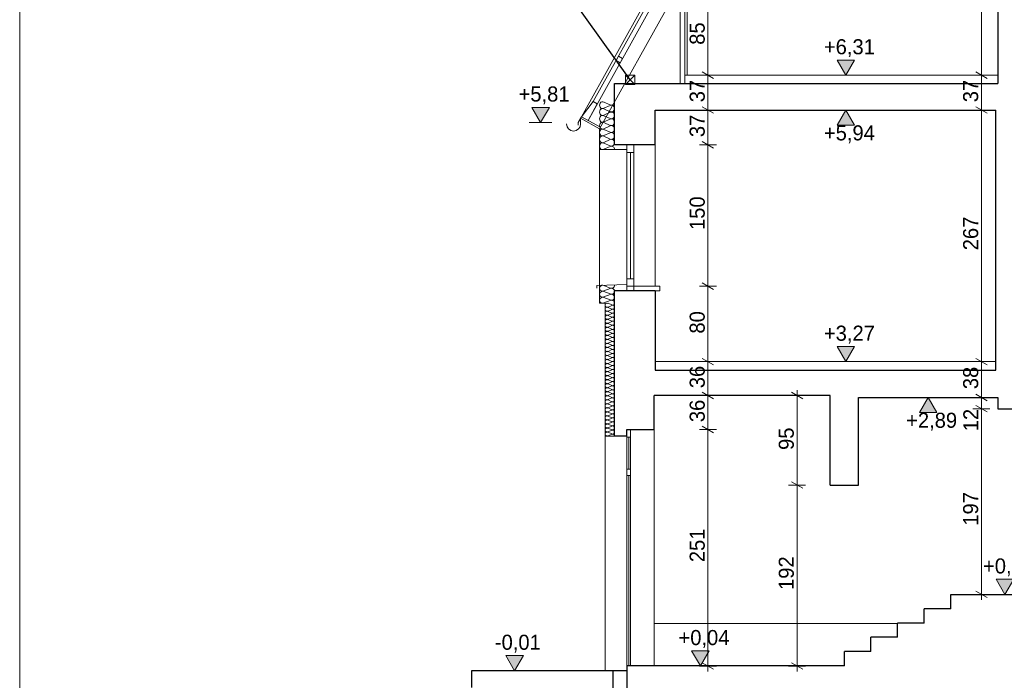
# Model space of a CAD drawing. Extents: x -510370 to -355890, y -22547 to 182180.
# Tile 9 of 256: x -396640 to -386184, y -12442 to -5431. Entities that reach past the tile are written whole.
import ezdxf

# ---------------------------------------------------------------- set-up
doc = ezdxf.new("R2010")
doc.units = 0
doc.header["$MEASUREMENT"] = 0
for name, color, linetype, lineweight in [('ARCH TABELA_Nr_Pióra__21', 7, 'Continuous', 9), ('INWENT DACH_Nr_Pióra__21', 7, 'Continuous', 9), ('INWENT KONST. DREWNIANA_Nr_Pióra__21', 7, 'Continuous', 9), ('INWENT OPISY_Nr_Pióra__21', 7, 'Continuous', 9), ('INWENT RURY SPUSTOWE_Nr_Pióra__21', 7, 'Continuous', 9), ('INWENT WYMIARY_Nr_Pióra__21', 7, 'Continuous', 9), ('INWENT. DRZWI_Nr_Pióra__5', 7, 'Continuous', 13), ('INWENT. OKNA_Nr_Pióra__5', 7, 'Continuous', 13), ('INWENT.ŚCIANY_Nr_Pióra__1', 7, 'Continuous', 25), ('INWENT.ŚCIANY_Nr_Pióra__21', 7, 'Continuous', 9), ('Istniejące schody_Nr_Pióra__1', 7, 'Continuous', 25), ('Istniejące schody_Nr_Pióra__21', 7, 'Continuous', 9), ('Istniejące stropy_Nr_Pióra__5', 7, 'Continuous', 13)]:
    doc.layers.add(name, color=color, linetype=linetype, lineweight=lineweight)
doc.layers.add('Inwent Izolacje', color=7, linetype='Continuous')
doc.layers.add('INWENT WYMIARY', color=7, linetype='Continuous')
doc.layers.add('Inwent Izolacje_Nr_Pióra__2', color=7, linetype='Continuous', lineweight=13, true_color=0x7f7f7f)
doc.layers.add('INWENT.ŚCIANY_Nr_Pióra__3', color=7, linetype='Continuous', lineweight=18, true_color=0xff6600)
doc.styles.add('GENERATED_STYLE_1', font='txt')
doc.dimstyles.new('GENERATED_STYLE__11', dxfattribs={"dimtxt": 0.18, "dimasz": 182.4, "dimexe": 0.18, "dimexo": 0.0625, "dimgap": 0.09, "dimtad": 0, "dimtih": 1, "dimtoh": 1, "dimdec": 4, "dimzin": 0, "dimdsep": 46, "dimcen": 0.09, "dimadec": 0, "dimazin": 0, "dimtfac": 1, "dimtdec": 4, "dimtmove": 0, "dimatfit": 3, "dimldrblk": 'ARROWHEAD_5', "dimfxl": 0, "dimtolj": 1, "dimtzin": 0, "dimarcsym": 0})
doc.dimstyles.new('GENERATED_STYLE__3', dxfattribs={"dimtxt": 160.000002, "dimasz": 91.2, "dimexe": 0.18, "dimexo": 0, "dimgap": 0.09, "dimtad": 1, "dimdec": 0, "dimlfac": 0.1, "dimzin": 0, "dimdsep": 46, "dimtxsty": 'GENERATED_STYLE_1', "dimblk": 'ARROWHEAD_2', "dimblk1": 'ARROWHEAD_2', "dimblk2": 'ARROWHEAD_2', "dimcen": 0.09, "dimclrd": 7, "dimclre": 7, "dimclrt": 7, "dimazin": 0, "dimtfac": 1, "dimtdec": 4, "dimtmove": 0, "dimatfit": 3, "dimfxl": 0, "dimtolj": 1, "dimtzin": 0, "dimarcsym": 0})

# ---------------------------------------------------------------- blocks, each defined once
blk = doc.blocks.new('Izolacja cieplna 14_46', base_point=(-390322, -9850))
at = {"layer": 'Inwent Izolacje_Nr_Pióra__2', "linetype": 'Continuous'}
for p, q in [((-390352, -8459), (-390392, -8441)), ((-390392, -8481), (-390352, -8463)), ((-390352, -8502), (-390392, -8484)), ((-390392, -8523), (-390352, -8506)), ((-390352, -8545), (-390392, -8527)), ((-390392, -8566), (-390352, -8548)), ((-390352, -8587), (-390392, -8570)), ((-390392, -8609), (-390352, -8591)), ((-390352, -8630), (-390392, -8612)), ((-390392, -8651), (-390352, -8634)), ((-390352, -8673), (-390392, -8655)), ((-390392, -8694), (-390352, -8676)), ((-390352, -8716), (-390392, -8698)), ((-390392, -8737), (-390352, -8719)), ((-390352, -8758), (-390392, -8741)), ((-390392, -8780), (-390352, -8762)), ((-390352, -8801), (-390392, -8783)), ((-390392, -8822), (-390352, -8805)), ((-390352, -8844), (-390392, -8826)), ((-390392, -8865), (-390352, -8847)), ((-390352, -8886), (-390392, -8869)), ((-390392, -8908), (-390352, -8890)), ((-390352, -8929), (-390392, -8911)), ((-390392, -8951), (-390352, -8933)), ((-390352, -8972), (-390392, -8954)), ((-390392, -8993), (-390352, -8976)), ((-390352, -9015), (-390392, -8997)), ((-390392, -9036), (-390352, -9018)), ((-390352, -9057), (-390392, -9040)), ((-390392, -9079), (-390352, -9061)), ((-390352, -9100), (-390392, -9082)), ((-390392, -9121), (-390352, -9104)), ((-390352, -9143), (-390392, -9125)), ((-390392, -9164), (-390352, -9146)), ((-390352, -9186), (-390392, -9168)), ((-390392, -9207), (-390352, -9189)), ((-390352, -9228), (-390392, -9211)), ((-390392, -9250), (-390352, -9232)), ((-390352, -9271), (-390392, -9253)), ((-390392, -9292), (-390352, -9275)), ((-390352, -9314), (-390392, -9296)), ((-390392, -9335), (-390352, -9317)), ((-390352, -9356), (-390392, -9339)), ((-390392, -9378), (-390352, -9360)), ((-390352, -9399), (-390392, -9381)), ((-390392, -9421), (-390352, -9403)), ((-390352, -9442), (-390392, -9424)), ((-390392, -9463), (-390352, -9446)), ((-390352, -9485), (-390392, -9467)), ((-390392, -9506), (-390352, -9488)), ((-390352, -9527), (-390392, -9510)), ((-390392, -9549), (-390352, -9531)), ((-390352, -9570), (-390392, -9552)), ((-390392, -9591), (-390352, -9574)), ((-390352, -9613), (-390392, -9595)), ((-390392, -9634), (-390352, -9616)), ((-390352, -9656), (-390392, -9638)), ((-390392, -9677), (-390352, -9659)), ((-390352, -9698), (-390392, -9681)), ((-390392, -9720), (-390352, -9702)), ((-390352, -9741), (-390392, -9723)), ((-390392, -9762), (-390352, -9745)), ((-390352, -9784), (-390392, -9766)), ((-390392, -9805), (-390352, -9787)), ((-390352, -9826), (-390392, -9809)), ((-390392, -9848), (-390352, -9830))]:
    blk.add_line(p, q, dxfattribs=at)
for centre, start_param, end_param in [((-390401, -8461), 5.870392, 9.837571), ((-390343, -8440), 2.7288, 4.712389), ((-390343, -8482), 2.7288, 6.695979), ((-390401, -8504), 5.870392, 9.837571), ((-390401, -8546), 5.870392, 9.837571), ((-390401, -8589), 5.870392, 9.837571), ((-390343, -8525), 2.7288, 6.695979), ((-390343, -8568), 2.7288, 6.695979), ((-390401, -8632), 5.870392, 9.837571), ((-390401, -8675), 5.870392, 9.837571), ((-390343, -8611), 2.7288, 6.695979), ((-390343, -8653), 2.7288, 6.695979), ((-390343, -8696), 2.7288, 6.695979), ((-390401, -8717), 5.870392, 9.837571), ((-390401, -8760), 5.870392, 9.837571), ((-390401, -8803), 5.870392, 9.837571), ((-390343, -8739), 2.7288, 6.695979), ((-390343, -8781), 2.7288, 6.695979), ((-390401, -8846), 5.870392, 9.837571), ((-390401, -8888), 5.870392, 9.837571), ((-390343, -8824), 2.7288, 6.695979), ((-390343, -8867), 2.7288, 6.695979), ((-390343, -8910), 2.7288, 6.695979), ((-390401, -8931), 5.870392, 9.837571), ((-390401, -8974), 5.870392, 9.837571), ((-390343, -8952), 2.7288, 6.695979), ((-390343, -8995), 2.7288, 6.695979), ((-390401, -9016), 5.870392, 9.837571), ((-390401, -9059), 5.870392, 9.837571), ((-390401, -9102), 5.870392, 9.837571), ((-390343, -9038), 2.7288, 6.695979), ((-390343, -9081), 2.7288, 6.695979), ((-390401, -9145), 5.870392, 9.837571), ((-390401, -9187), 5.870392, 9.837571), ((-390343, -9123), 2.7288, 6.695979), ((-390343, -9166), 2.7288, 6.695979), ((-390343, -9209), 2.7288, 6.695979), ((-390401, -9230), 5.870392, 9.837571), ((-390401, -9273), 5.870392, 9.837571), ((-390401, -9316), 5.870392, 9.837571), ((-390343, -9251), 2.7288, 6.695979), ((-390343, -9294), 2.7288, 6.695979), ((-390401, -9358), 5.870392, 9.837571), ((-390401, -9401), 5.870392, 9.837571), ((-390343, -9337), 2.7288, 6.695979), ((-390343, -9380), 2.7288, 6.695979), ((-390343, -9422), 2.7288, 6.695979), ((-390401, -9444), 5.870392, 9.837571), ((-390401, -9486), 5.870392, 9.837571), ((-390401, -9529), 5.870392, 9.837571), ((-390343, -9465), 2.7288, 6.695979), ((-390343, -9508), 2.7288, 6.695979), ((-390401, -9572), 5.870392, 9.837571), ((-390401, -9615), 5.870392, 9.837571), ((-390343, -9551), 2.7288, 6.695979), ((-390343, -9593), 2.7288, 6.695979), ((-390343, -9636), 2.7288, 6.695979), ((-390401, -9657), 5.870392, 9.837571), ((-390401, -9700), 5.870392, 9.837571), ((-390401, -9743), 5.870392, 9.837571), ((-390343, -9679), 2.7288, 6.695979), ((-390343, -9721), 2.7288, 6.695979), ((-390401, -9786), 5.870392, 9.837571), ((-390401, -9828), 5.870392, 9.837571), ((-390343, -9764), 2.7288, 6.695979), ((-390343, -9807), 2.7288, 6.695979), ((-390343, -9850), 4.712389, 6.695979)]:
    blk.add_ellipse(centre, major_axis=(0, 21.4), ratio=0.995514, start_param=start_param, end_param=end_param, dxfattribs=at)
blk = doc.blocks.new('Izolacja cieplna 14_47', base_point=(-390322, -8440))
at = {"layer": 'Inwent Izolacje_Nr_Pióra__2', "linetype": 'Continuous'}
for p, q in [((-390370, -8279), (-390435, -8252)), ((-390435, -8310), (-390370, -8284)), ((-390370, -8342), (-390435, -8316)), ((-390435, -8374), (-390370, -8347)), ((-390370, -8405), (-390435, -8379)), ((-390435, -8437), (-390370, -8411))]:
    blk.add_line(p, q, dxfattribs=at)
for centre, start_param, end_param in [((-390448, -8281), 4.299595, 8.266775), ((-390356, -8250), 1.158004, 3.141593), ((-390448, -8345), 4.299595, 8.266775), ((-390356, -8313), 1.158004, 5.125183), ((-390356, -8376), 1.158004, 5.125183), ((-390448, -8408), 4.299595, 8.266775), ((-390356, -8440), 3.141593, 5.125182)]:
    blk.add_ellipse(centre, major_axis=(-34, 0), ratio=0.930593, start_param=start_param, end_param=end_param, dxfattribs=at)
blk = doc.blocks.new('Izolacja cieplna 14_52', base_point=(-390322, -6810))
at = {"layer": 'Inwent Izolacje_Nr_Pióra__2', "linetype": 'Continuous'}
for p, q in [((-390370, -6335), (-390435, -6305)), ((-390435, -6371), (-390370, -6341)), ((-390370, -6408), (-390435, -6377)), ((-390435, -6444), (-390370, -6414)), ((-390370, -6480), (-390435, -6450)), ((-390435, -6516), (-390370, -6486)), ((-390370, -6553), (-390435, -6522)), ((-390435, -6589), (-390370, -6559)), ((-390370, -6625), (-390435, -6595)), ((-390435, -6661), (-390370, -6631)), ((-390370, -6698), (-390435, -6668)), ((-390435, -6734), (-390370, -6704)), ((-390370, -6770), (-390435, -6740)), ((-390435, -6807), (-390370, -6776))]:
    blk.add_line(p, q, dxfattribs=at)
for centre, start_param, end_param in [((-390448, -6338), 5.870392, 9.837571), ((-390448, -6411), 5.870392, 9.837571), ((-390356, -6302), 2.7288, 4.712389), ((-390356, -6374), 2.7288, 6.695979), ((-390448, -6483), 5.870392, 9.837571), ((-390356, -6447), 2.7288, 6.695979), ((-390356, -6519), 2.7288, 6.695979), ((-390448, -6556), 5.870392, 9.837571), ((-390356, -6592), 2.7288, 6.695979), ((-390448, -6628), 5.870392, 9.837571), ((-390448, -6701), 5.870392, 9.837571), ((-390356, -6665), 2.7288, 6.695979), ((-390448, -6773), 5.870392, 9.837571), ((-390356, -6737), 2.7288, 6.695979), ((-390356, -6810), 4.712389, 6.695979)]:
    blk.add_ellipse(centre, major_axis=(0, 36.3), ratio=0.938149, start_param=start_param, end_param=end_param, dxfattribs=at)
blk = doc.blocks.new('Wymiary_2', base_point=(-389411, -12290))
at = {"layer": 'INWENT WYMIARY_Nr_Pióra__21', "linetype": 'Continuous'}
blk.add_hatch(color=256, dxfattribs=at).paths.add_polyline_path([(-389411, -12290), (-389504, -12130), (-389318, -12130)], flags=0)
for p, q in [((-389411, -12290), (-389504, -12130)), ((-389504, -12130), (-389318, -12130)), ((-389318, -12130), (-389411, -12290)), ((-389411, -12290), (-389531, -12290)), ((-389411, -12290), (-389291, -12290))]:
    blk.add_line(p, q, dxfattribs=at)
at = {"layer": 'INWENT WYMIARY_Nr_Pióra__21', "insert": (-389644, -12098), "char_height": 160, "attachment_point": 7, "style": 'GENERATED_STYLE_1'}
blk.add_mtext('{+0,04}', dxfattribs=at)
blk = doc.blocks.new('Wymiary_3', base_point=(-391384, -12340))
at = {"layer": 'INWENT WYMIARY_Nr_Pióra__21', "linetype": 'Continuous'}
blk.add_hatch(color=256, dxfattribs=at).paths.add_polyline_path([(-391384, -12340), (-391477, -12180), (-391291, -12180)], flags=0)
for p, q in [((-391384, -12340), (-391477, -12180)), ((-391477, -12180), (-391291, -12180)), ((-391291, -12180), (-391384, -12340)), ((-391384, -12340), (-391504, -12340)), ((-391384, -12340), (-391264, -12340))]:
    blk.add_line(p, q, dxfattribs=at)
at = {"layer": 'INWENT WYMIARY_Nr_Pióra__21', "insert": (-391594, -12148), "char_height": 160, "attachment_point": 7, "style": 'GENERATED_STYLE_1'}
blk.add_mtext('{-0,01}', dxfattribs=at)
blk = doc.blocks.new('Wymiary_8', base_point=(-387867, -6020))
at = {"layer": 'INWENT WYMIARY_Nr_Pióra__21', "linetype": 'Continuous'}
blk.add_hatch(color=256, dxfattribs=at).paths.add_polyline_path([(-387867, -6020), (-387959, -5860), (-387774, -5860)], flags=0)
for p, q in [((-387867, -6020), (-387959, -5860)), ((-387959, -5860), (-387774, -5860)), ((-387774, -5860), (-387867, -6020)), ((-387867, -6020), (-387987, -6020)), ((-387867, -6020), (-387747, -6020))]:
    blk.add_line(p, q, dxfattribs=at)
at = {"layer": 'INWENT WYMIARY_Nr_Pióra__21', "insert": (-388100, -5828), "char_height": 160, "attachment_point": 7, "style": 'GENERATED_STYLE_1'}
blk.add_mtext('{+6,31}', dxfattribs=at)
blk = doc.blocks.new('Wymiary_9', base_point=(-387867, -9060))
at = {"layer": 'INWENT WYMIARY_Nr_Pióra__21', "linetype": 'Continuous'}
blk.add_hatch(color=256, dxfattribs=at).paths.add_polyline_path([(-387867, -9060), (-387959, -8900), (-387774, -8900)], flags=0)
for p, q in [((-387867, -9060), (-387959, -8900)), ((-387959, -8900), (-387774, -8900)), ((-387774, -8900), (-387867, -9060)), ((-387867, -9060), (-387987, -9060)), ((-387867, -9060), (-387747, -9060))]:
    blk.add_line(p, q, dxfattribs=at)
at = {"layer": 'INWENT WYMIARY_Nr_Pióra__21', "insert": (-388100, -8868), "char_height": 160, "attachment_point": 7, "style": 'GENERATED_STYLE_1'}
blk.add_mtext('{+3,27}', dxfattribs=at)
blk = doc.blocks.new('Wymiary_17', base_point=(-386992, -9440))
at = {"layer": 'INWENT WYMIARY_Nr_Pióra__21', "linetype": 'Continuous'}
blk.add_hatch(color=256, dxfattribs=at).paths.add_polyline_path([(-386992, -9440), (-387085, -9600), (-386899, -9600)], flags=0)
for p, q in [((-386992, -9440), (-387112, -9440)), ((-386992, -9440), (-387085, -9600)), ((-386992, -9440), (-386872, -9440)), ((-386899, -9600), (-386992, -9440)), ((-387085, -9600), (-386899, -9600))]:
    blk.add_line(p, q, dxfattribs=at)
at = {"layer": 'INWENT WYMIARY_Nr_Pióra__21', "insert": (-387226, -9792), "char_height": 160, "attachment_point": 7, "style": 'GENERATED_STYLE_1'}
blk.add_mtext('{+2,89}', dxfattribs=at)
blk = doc.blocks.new('Wymiary_23', base_point=(-387867, -6390))
at = {"layer": 'INWENT WYMIARY_Nr_Pióra__21', "linetype": 'Continuous'}
blk.add_hatch(color=256, dxfattribs=at).paths.add_polyline_path([(-387867, -6390), (-387959, -6550), (-387774, -6550)], flags=0)
for p, q in [((-387867, -6390), (-387987, -6390)), ((-387867, -6390), (-387959, -6550)), ((-387867, -6390), (-387747, -6390)), ((-387774, -6550), (-387867, -6390)), ((-387959, -6550), (-387774, -6550))]:
    blk.add_line(p, q, dxfattribs=at)
at = {"layer": 'INWENT WYMIARY_Nr_Pióra__21', "insert": (-388100, -6742), "char_height": 160, "attachment_point": 7, "style": 'GENERATED_STYLE_1'}
blk.add_mtext('{+5,94}', dxfattribs=at)
blk = doc.blocks.new('Wymiary_37', base_point=(-391108, -6521))
at = {"layer": 'INWENT WYMIARY_Nr_Pióra__21', "linetype": 'Continuous'}
blk.add_hatch(color=256, dxfattribs=at).paths.add_polyline_path([(-391108, -6521), (-391201, -6361), (-391015, -6361)], flags=0)
for p, q in [((-391108, -6521), (-391201, -6361)), ((-391201, -6361), (-391015, -6361)), ((-391015, -6361), (-391108, -6521)), ((-391108, -6521), (-391228, -6521)), ((-391108, -6521), (-390988, -6521))]:
    blk.add_line(p, q, dxfattribs=at)
at = {"layer": 'INWENT WYMIARY_Nr_Pióra__21', "insert": (-391342, -6329), "char_height": 160, "attachment_point": 7, "style": 'GENERATED_STYLE_1'}
blk.add_mtext('{+5,81}', dxfattribs=at)
blk = doc.blocks.new('*D368')
at = {"layer": 'INWENT WYMIARY_Nr_Pióra__21', "linetype": 'Continuous'}
for p, q in [((-386337, -9560), (-386517, -9560)), ((-386487, -9525), (-386367, -9594)), ((-386427, -11530), (-386427, -9560)), ((-386487, -11495), (-386367, -11564)), ((-386337, -11530), (-386517, -11530)), ((-386427, -11588), (-386427, -11530))]:
    blk.add_line(p, q, dxfattribs=at)
at = {"layer": 'INWENT WYMIARY_Nr_Pióra__21', "char_height": 160, "attachment_point": 7, "rotation": 90, "style": 'GENERATED_STYLE_1'}
for s, insert in [('{189}', (-386459, 12)), ('{14}', (-386459, -1159)), ('{222}', (-386459, -2186)), ('{13}', (-386459, -3110)), ('{28}', (-386459, -3512)), ('{247}', (-386459, -4938)), ('{37}', (-386459, -6307)), ('{267}', (-386459, -7878)), ('{38}', (-386459, -9352)), ('{12}', (-386459, -9799)), ('{197}', (-386459, -10801))]:
    blk.add_mtext(s, dxfattribs=dict(at, insert=insert))
blk = doc.blocks.new('ARROWHEAD_2')
at = {"color": 0, "linetype": 'Continuous', "lineweight": 0}
for p, q in [((0, 0), (-1, 0)), ((-0.38, -0.66), (0.38, 0.66))]:
    blk.add_line(p, q, dxfattribs=at)
blk = doc.blocks.new('*D369')
at = {"layer": 'INWENT WYMIARY_Nr_Pióra__21', "linetype": 'Continuous'}
for p, q in [((-386487, -9405), (-386367, -9474)), ((-386337, -9440), (-386517, -9440)), ((-386427, -9560), (-386427, -9440)), ((-386337, -9560), (-386517, -9560)), ((-386487, -9525), (-386367, -9594))]:
    blk.add_line(p, q, dxfattribs=at)
at = {"layer": 'INWENT WYMIARY_Nr_Pióra__21', "char_height": 160, "attachment_point": 7, "rotation": 90, "style": 'GENERATED_STYLE_1'}
for s, insert in [('{189}', (-386459, 12)), ('{14}', (-386459, -1159)), ('{222}', (-386459, -2186)), ('{13}', (-386459, -3110)), ('{28}', (-386459, -3512)), ('{247}', (-386459, -4938)), ('{37}', (-386459, -6307)), ('{267}', (-386459, -7878)), ('{38}', (-386459, -9352)), ('{12}', (-386459, -9799)), ('{197}', (-386459, -10801))]:
    blk.add_mtext(s, dxfattribs=dict(at, insert=insert))
blk = doc.blocks.new('*D370')
at = {"layer": 'INWENT WYMIARY_Nr_Pióra__21', "linetype": 'Continuous'}
for p, q in [((-386337, -9060), (-386517, -9060)), ((-386487, -9025), (-386367, -9094)), ((-386427, -9440), (-386427, -9060)), ((-386487, -9405), (-386367, -9474)), ((-386337, -9440), (-386517, -9440))]:
    blk.add_line(p, q, dxfattribs=at)
at = {"layer": 'INWENT WYMIARY_Nr_Pióra__21', "char_height": 160, "attachment_point": 7, "rotation": 90, "style": 'GENERATED_STYLE_1'}
for s, insert in [('{189}', (-386459, 12)), ('{14}', (-386459, -1159)), ('{222}', (-386459, -2186)), ('{13}', (-386459, -3110)), ('{28}', (-386459, -3512)), ('{247}', (-386459, -4938)), ('{37}', (-386459, -6307)), ('{267}', (-386459, -7878)), ('{38}', (-386459, -9352)), ('{12}', (-386459, -9799)), ('{197}', (-386459, -10801))]:
    blk.add_mtext(s, dxfattribs=dict(at, insert=insert))
blk = doc.blocks.new('*D371')
at = {"layer": 'INWENT WYMIARY_Nr_Pióra__21', "linetype": 'Continuous'}
for p, q in [((-386487, -6355), (-386367, -6424)), ((-386337, -6390), (-386517, -6390)), ((-386427, -9060), (-386427, -6390)), ((-386337, -9060), (-386517, -9060)), ((-386487, -9025), (-386367, -9094))]:
    blk.add_line(p, q, dxfattribs=at)
at = {"layer": 'INWENT WYMIARY_Nr_Pióra__21', "char_height": 160, "attachment_point": 7, "rotation": 90, "style": 'GENERATED_STYLE_1'}
for s, insert in [('{189}', (-386459, 12)), ('{14}', (-386459, -1159)), ('{222}', (-386459, -2186)), ('{13}', (-386459, -3110)), ('{28}', (-386459, -3512)), ('{247}', (-386459, -4938)), ('{37}', (-386459, -6307)), ('{267}', (-386459, -7878)), ('{38}', (-386459, -9352)), ('{12}', (-386459, -9799)), ('{197}', (-386459, -10801))]:
    blk.add_mtext(s, dxfattribs=dict(at, insert=insert))
blk = doc.blocks.new('*D372')
at = {"layer": 'INWENT WYMIARY_Nr_Pióra__21', "linetype": 'Continuous'}
for p, q in [((-386337, -6020), (-386517, -6020)), ((-386487, -5985), (-386367, -6054)), ((-386427, -6390), (-386427, -6020)), ((-386487, -6355), (-386367, -6424)), ((-386337, -6390), (-386517, -6390))]:
    blk.add_line(p, q, dxfattribs=at)
at = {"layer": 'INWENT WYMIARY_Nr_Pióra__21', "char_height": 160, "attachment_point": 7, "rotation": 90, "style": 'GENERATED_STYLE_1'}
for s, insert in [('{189}', (-386459, 12)), ('{14}', (-386459, -1159)), ('{222}', (-386459, -2186)), ('{13}', (-386459, -3110)), ('{28}', (-386459, -3512)), ('{247}', (-386459, -4938)), ('{37}', (-386459, -6307)), ('{267}', (-386459, -7878)), ('{38}', (-386459, -9352)), ('{12}', (-386459, -9799)), ('{197}', (-386459, -10801))]:
    blk.add_mtext(s, dxfattribs=dict(at, insert=insert))
blk = doc.blocks.new('*D373')
at = {"layer": 'INWENT WYMIARY_Nr_Pióra__21', "linetype": 'Continuous'}
for p, q in [((-386337, -3550), (-386517, -3550)), ((-386487, -3515), (-386367, -3584)), ((-386427, -6020), (-386427, -3550)), ((-386337, -6020), (-386517, -6020)), ((-386487, -5985), (-386367, -6054))]:
    blk.add_line(p, q, dxfattribs=at)
at = {"layer": 'INWENT WYMIARY_Nr_Pióra__21', "char_height": 160, "attachment_point": 7, "rotation": 90, "style": 'GENERATED_STYLE_1'}
for s, insert in [('{189}', (-386459, 12)), ('{14}', (-386459, -1159)), ('{222}', (-386459, -2186)), ('{13}', (-386459, -3110)), ('{28}', (-386459, -3512)), ('{247}', (-386459, -4938)), ('{37}', (-386459, -6307)), ('{267}', (-386459, -7878)), ('{38}', (-386459, -9352)), ('{12}', (-386459, -9799)), ('{197}', (-386459, -10801))]:
    blk.add_mtext(s, dxfattribs=dict(at, insert=insert))
blk = doc.blocks.new('*D374')
at = {"layer": 'INWENT WYMIARY_Nr_Pióra__21', "linetype": 'Continuous'}
for p, q in [((-386487, -3235), (-386367, -3304)), ((-386337, -3270), (-386517, -3270)), ((-386427, -3550), (-386427, -3270)), ((-386337, -3550), (-386517, -3550)), ((-386487, -3515), (-386367, -3584))]:
    blk.add_line(p, q, dxfattribs=at)
at = {"layer": 'INWENT WYMIARY_Nr_Pióra__21', "char_height": 160, "attachment_point": 7, "rotation": 90, "style": 'GENERATED_STYLE_1'}
for s, insert in [('{189}', (-386459, 12)), ('{14}', (-386459, -1159)), ('{222}', (-386459, -2186)), ('{13}', (-386459, -3110)), ('{28}', (-386459, -3512)), ('{247}', (-386459, -4938)), ('{37}', (-386459, -6307)), ('{267}', (-386459, -7878)), ('{38}', (-386459, -9352)), ('{12}', (-386459, -9799)), ('{197}', (-386459, -10801))]:
    blk.add_mtext(s, dxfattribs=dict(at, insert=insert))
blk = doc.blocks.new('*D375')
at = {"layer": 'INWENT WYMIARY_Nr_Pióra__21', "linetype": 'Continuous'}
for p, q in [((-386487, -3110), (-386367, -3179)), ((-386337, -3145), (-386517, -3145)), ((-386487, -3235), (-386367, -3304)), ((-386427, -3270), (-386427, -3145)), ((-386337, -3270), (-386517, -3270))]:
    blk.add_line(p, q, dxfattribs=at)
at = {"layer": 'INWENT WYMIARY_Nr_Pióra__21', "char_height": 160, "attachment_point": 7, "rotation": 90, "style": 'GENERATED_STYLE_1'}
for s, insert in [('{189}', (-386459, 12)), ('{14}', (-386459, -1159)), ('{222}', (-386459, -2186)), ('{13}', (-386459, -3110)), ('{28}', (-386459, -3512)), ('{247}', (-386459, -4938)), ('{37}', (-386459, -6307)), ('{267}', (-386459, -7878)), ('{38}', (-386459, -9352)), ('{12}', (-386459, -9799)), ('{197}', (-386459, -10801))]:
    blk.add_mtext(s, dxfattribs=dict(at, insert=insert))
blk = doc.blocks.new('*D376')
at = {"layer": 'INWENT WYMIARY_Nr_Pióra__21', "linetype": 'Continuous'}
for p, q in [((-386337, -920), (-386517, -920)), ((-386487, -885), (-386367, -954)), ((-386427, -3145), (-386427, -920)), ((-386487, -3110), (-386367, -3179)), ((-386337, -3145), (-386517, -3145))]:
    blk.add_line(p, q, dxfattribs=at)
at = {"layer": 'INWENT WYMIARY_Nr_Pióra__21', "char_height": 160, "attachment_point": 7, "rotation": 90, "style": 'GENERATED_STYLE_1'}
for s, insert in [('{189}', (-386459, 12)), ('{14}', (-386459, -1159)), ('{222}', (-386459, -2186)), ('{13}', (-386459, -3110)), ('{28}', (-386459, -3512)), ('{247}', (-386459, -4938)), ('{37}', (-386459, -6307)), ('{267}', (-386459, -7878)), ('{38}', (-386459, -9352)), ('{12}', (-386459, -9799)), ('{197}', (-386459, -10801))]:
    blk.add_mtext(s, dxfattribs=dict(at, insert=insert))
blk = doc.blocks.new('*D377')
at = {"layer": 'INWENT WYMIARY_Nr_Pióra__21', "linetype": 'Continuous'}
for p, q in [((-386337, -780), (-386517, -780)), ((-386487, -745), (-386367, -814)), ((-386427, -920), (-386427, -780)), ((-386337, -920), (-386517, -920)), ((-386487, -885), (-386367, -954))]:
    blk.add_line(p, q, dxfattribs=at)
at = {"layer": 'INWENT WYMIARY_Nr_Pióra__21', "char_height": 160, "attachment_point": 7, "rotation": 90, "style": 'GENERATED_STYLE_1'}
for s, insert in [('{189}', (-386459, 12)), ('{14}', (-386459, -1159)), ('{222}', (-386459, -2186)), ('{13}', (-386459, -3110)), ('{28}', (-386459, -3512)), ('{247}', (-386459, -4938)), ('{37}', (-386459, -6307)), ('{267}', (-386459, -7878)), ('{38}', (-386459, -9352)), ('{12}', (-386459, -9799)), ('{197}', (-386459, -10801))]:
    blk.add_mtext(s, dxfattribs=dict(at, insert=insert))
blk = doc.blocks.new('*D378')
at = {"layer": 'INWENT WYMIARY_Nr_Pióra__21', "linetype": 'Continuous'}
for p, q in [((-386427, 1110), (-386427, 1169)), ((-386337, 1110), (-386517, 1110)), ((-386367, 1076), (-386487, 1145)), ((-386427, -780), (-386427, 1110)), ((-386337, -780), (-386517, -780)), ((-386487, -745), (-386367, -814))]:
    blk.add_line(p, q, dxfattribs=at)
at = {"layer": 'INWENT WYMIARY_Nr_Pióra__21', "char_height": 160, "attachment_point": 7, "rotation": 90, "style": 'GENERATED_STYLE_1'}
for s, insert in [('{189}', (-386459, 12)), ('{14}', (-386459, -1159)), ('{222}', (-386459, -2186)), ('{13}', (-386459, -3110)), ('{28}', (-386459, -3512)), ('{247}', (-386459, -4938)), ('{37}', (-386459, -6307)), ('{267}', (-386459, -7878)), ('{38}', (-386459, -9352)), ('{12}', (-386459, -9799)), ('{197}', (-386459, -10801))]:
    blk.add_mtext(s, dxfattribs=dict(at, insert=insert))
blk = doc.blocks.new('*D379')
at = {"layer": 'INWENT WYMIARY_Nr_Pióra__21', "linetype": 'Continuous'}
for p, q in [((-388445, -10335), (-388325, -10404)), ((-388295, -10370), (-388475, -10370)), ((-388385, -12290), (-388385, -10370)), ((-388295, -12290), (-388475, -12290)), ((-388445, -12255), (-388325, -12324)), ((-388385, -12348), (-388385, -12290))]:
    blk.add_line(p, q, dxfattribs=at)
at = {"layer": 'INWENT WYMIARY_Nr_Pióra__21', "char_height": 160, "attachment_point": 7, "rotation": 90, "style": 'GENERATED_STYLE_1'}
for s, insert in [('{95}', (-388417, -9997)), ('{192}', (-388417, -11483))]:
    blk.add_mtext(s, dxfattribs=dict(at, insert=insert))
blk = doc.blocks.new('*D380')
at = {"layer": 'INWENT WYMIARY_Nr_Pióra__21', "linetype": 'Continuous'}
for p, q in [((-388325, -9454), (-388445, -9385)), ((-388385, -9420), (-388385, -9361)), ((-388295, -9420), (-388475, -9420)), ((-388385, -10370), (-388385, -9420)), ((-388445, -10335), (-388325, -10404)), ((-388295, -10370), (-388475, -10370))]:
    blk.add_line(p, q, dxfattribs=at)
at = {"layer": 'INWENT WYMIARY_Nr_Pióra__21', "char_height": 160, "attachment_point": 7, "rotation": 90, "style": 'GENERATED_STYLE_1'}
for s, insert in [('{95}', (-388417, -9997)), ('{192}', (-388417, -11483))]:
    blk.add_mtext(s, dxfattribs=dict(at, insert=insert))
blk = doc.blocks.new('*D381')
at = {"layer": 'INWENT WYMIARY_Nr_Pióra__21', "linetype": 'Continuous'}
for p, q in [((-389241, -9780), (-389421, -9780)), ((-389391, -9745), (-389271, -9814)), ((-389331, -12290), (-389331, -9780)), ((-389241, -12290), (-389421, -12290)), ((-389391, -12255), (-389271, -12324)), ((-389331, -12348), (-389331, -12290))]:
    blk.add_line(p, q, dxfattribs=at)
at = {"layer": 'INWENT WYMIARY_Nr_Pióra__21', "char_height": 160, "attachment_point": 7, "rotation": 90, "style": 'GENERATED_STYLE_1'}
for s, insert in [('{85}', (-389363, -5697)), ('{37}', (-389363, -6307)), ('{37}', (-389363, -6677)), ('{150}', (-389363, -7663)), ('{80}', (-389363, -8762)), ('{36}', (-389363, -9342)), ('{36}', (-389363, -9702)), ('{251}', (-389363, -11188))]:
    blk.add_mtext(s, dxfattribs=dict(at, insert=insert))
blk = doc.blocks.new('*D382')
at = {"layer": 'INWENT WYMIARY_Nr_Pióra__21', "linetype": 'Continuous'}
for p, q in [((-389391, -9385), (-389271, -9454)), ((-389241, -9420), (-389421, -9420)), ((-389331, -9780), (-389331, -9420)), ((-389241, -9780), (-389421, -9780)), ((-389391, -9745), (-389271, -9814))]:
    blk.add_line(p, q, dxfattribs=at)
at = {"layer": 'INWENT WYMIARY_Nr_Pióra__21', "char_height": 160, "attachment_point": 7, "rotation": 90, "style": 'GENERATED_STYLE_1'}
for s, insert in [('{85}', (-389363, -5697)), ('{37}', (-389363, -6307)), ('{37}', (-389363, -6677)), ('{150}', (-389363, -7663)), ('{80}', (-389363, -8762)), ('{36}', (-389363, -9342)), ('{36}', (-389363, -9702)), ('{251}', (-389363, -11188))]:
    blk.add_mtext(s, dxfattribs=dict(at, insert=insert))
blk = doc.blocks.new('*D383')
at = {"layer": 'INWENT WYMIARY_Nr_Pióra__21', "linetype": 'Continuous'}
for p, q in [((-389241, -9060), (-389421, -9060)), ((-389391, -9025), (-389271, -9094)), ((-389331, -9420), (-389331, -9060)), ((-389391, -9385), (-389271, -9454)), ((-389241, -9420), (-389421, -9420))]:
    blk.add_line(p, q, dxfattribs=at)
at = {"layer": 'INWENT WYMIARY_Nr_Pióra__21', "char_height": 160, "attachment_point": 7, "rotation": 90, "style": 'GENERATED_STYLE_1'}
for s, insert in [('{85}', (-389363, -5697)), ('{37}', (-389363, -6307)), ('{37}', (-389363, -6677)), ('{150}', (-389363, -7663)), ('{80}', (-389363, -8762)), ('{36}', (-389363, -9342)), ('{36}', (-389363, -9702)), ('{251}', (-389363, -11188))]:
    blk.add_mtext(s, dxfattribs=dict(at, insert=insert))
blk = doc.blocks.new('*D384')
at = {"layer": 'INWENT WYMIARY_Nr_Pióra__21', "linetype": 'Continuous'}
for p, q in [((-389241, -8260), (-389421, -8260)), ((-389391, -8225), (-389271, -8294)), ((-389331, -9060), (-389331, -8260)), ((-389241, -9060), (-389421, -9060)), ((-389391, -9025), (-389271, -9094))]:
    blk.add_line(p, q, dxfattribs=at)
at = {"layer": 'INWENT WYMIARY_Nr_Pióra__21', "char_height": 160, "attachment_point": 7, "rotation": 90, "style": 'GENERATED_STYLE_1'}
for s, insert in [('{85}', (-389363, -5697)), ('{37}', (-389363, -6307)), ('{37}', (-389363, -6677)), ('{150}', (-389363, -7663)), ('{80}', (-389363, -8762)), ('{36}', (-389363, -9342)), ('{36}', (-389363, -9702)), ('{251}', (-389363, -11188))]:
    blk.add_mtext(s, dxfattribs=dict(at, insert=insert))
blk = doc.blocks.new('*D385')
at = {"layer": 'INWENT WYMIARY_Nr_Pióra__21', "linetype": 'Continuous'}
for p, q in [((-389241, -6760), (-389421, -6760)), ((-389391, -6725), (-389271, -6794)), ((-389331, -8260), (-389331, -6760)), ((-389241, -8260), (-389421, -8260)), ((-389391, -8225), (-389271, -8294))]:
    blk.add_line(p, q, dxfattribs=at)
at = {"layer": 'INWENT WYMIARY_Nr_Pióra__21', "char_height": 160, "attachment_point": 7, "rotation": 90, "style": 'GENERATED_STYLE_1'}
for s, insert in [('{85}', (-389363, -5697)), ('{37}', (-389363, -6307)), ('{37}', (-389363, -6677)), ('{150}', (-389363, -7663)), ('{80}', (-389363, -8762)), ('{36}', (-389363, -9342)), ('{36}', (-389363, -9702)), ('{251}', (-389363, -11188))]:
    blk.add_mtext(s, dxfattribs=dict(at, insert=insert))
blk = doc.blocks.new('*D386')
at = {"layer": 'INWENT WYMIARY_Nr_Pióra__21', "linetype": 'Continuous'}
for p, q in [((-389391, -6355), (-389271, -6424)), ((-389241, -6390), (-389421, -6390)), ((-389331, -6760), (-389331, -6390)), ((-389241, -6760), (-389421, -6760)), ((-389391, -6725), (-389271, -6794))]:
    blk.add_line(p, q, dxfattribs=at)
at = {"layer": 'INWENT WYMIARY_Nr_Pióra__21', "char_height": 160, "attachment_point": 7, "rotation": 90, "style": 'GENERATED_STYLE_1'}
for s, insert in [('{85}', (-389363, -5697)), ('{37}', (-389363, -6307)), ('{37}', (-389363, -6677)), ('{150}', (-389363, -7663)), ('{80}', (-389363, -8762)), ('{36}', (-389363, -9342)), ('{36}', (-389363, -9702)), ('{251}', (-389363, -11188))]:
    blk.add_mtext(s, dxfattribs=dict(at, insert=insert))
blk = doc.blocks.new('*D387')
at = {"layer": 'INWENT WYMIARY_Nr_Pióra__21', "linetype": 'Continuous'}
for p, q in [((-389241, -6020), (-389421, -6020)), ((-389391, -5985), (-389271, -6054)), ((-389331, -6390), (-389331, -6020)), ((-389391, -6355), (-389271, -6424)), ((-389241, -6390), (-389421, -6390))]:
    blk.add_line(p, q, dxfattribs=at)
at = {"layer": 'INWENT WYMIARY_Nr_Pióra__21', "char_height": 160, "attachment_point": 7, "rotation": 90, "style": 'GENERATED_STYLE_1'}
for s, insert in [('{85}', (-389363, -5697)), ('{37}', (-389363, -6307)), ('{37}', (-389363, -6677)), ('{150}', (-389363, -7663)), ('{80}', (-389363, -8762)), ('{36}', (-389363, -9342)), ('{36}', (-389363, -9702)), ('{251}', (-389363, -11188))]:
    blk.add_mtext(s, dxfattribs=dict(at, insert=insert))
blk = doc.blocks.new('*D388')
at = {"layer": 'INWENT WYMIARY_Nr_Pióra__21', "linetype": 'Continuous'}
for p, q in [((-389331, -5170), (-389331, -5111)), ((-389241, -5170), (-389421, -5170)), ((-389271, -5204), (-389391, -5135)), ((-389331, -6020), (-389331, -5170)), ((-389241, -6020), (-389421, -6020)), ((-389391, -5985), (-389271, -6054))]:
    blk.add_line(p, q, dxfattribs=at)
at = {"layer": 'INWENT WYMIARY_Nr_Pióra__21', "char_height": 160, "attachment_point": 7, "rotation": 90, "style": 'GENERATED_STYLE_1'}
for s, insert in [('{85}', (-389363, -5697)), ('{37}', (-389363, -6307)), ('{37}', (-389363, -6677)), ('{150}', (-389363, -7663)), ('{80}', (-389363, -8762)), ('{36}', (-389363, -9342)), ('{36}', (-389363, -9702)), ('{251}', (-389363, -11188))]:
    blk.add_mtext(s, dxfattribs=dict(at, insert=insert))
blk = doc.blocks.new('Wymiary_115', base_point=(-386177, -11530))
at = {"layer": 'INWENT WYMIARY_Nr_Pióra__21', "linetype": 'Continuous'}
blk.add_hatch(color=256, dxfattribs=at).paths.add_polyline_path([(-386177, -11530), (-386270, -11370), (-386084, -11370)], flags=0)
for p, q in [((-386177, -11530), (-386270, -11370)), ((-386270, -11370), (-386084, -11370)), ((-386084, -11370), (-386177, -11530)), ((-386177, -11530), (-386297, -11530)), ((-386177, -11530), (-386057, -11530))]:
    blk.add_line(p, q, dxfattribs=at)
at = {"layer": 'INWENT WYMIARY_Nr_Pióra__21', "insert": (-386410, -11338), "char_height": 160, "attachment_point": 7, "style": 'GENERATED_STYLE_1'}
blk.add_mtext('{+0,80}', dxfattribs=at)
blk = doc.blocks.new('ARROWHEAD_5')
at = {"color": 0, "linetype": 'Continuous', "lineweight": 0}
blk.add_line((0, 0), (-1, 0), dxfattribs=at)
blk.add_solid([(-1, 0.2679), (0, 0), (-1, -0.2679), (-1, 0.2679)], dxfattribs=at)

msp = doc.modelspace()

# ---------------------------------------------------------------- linework, layer by layer
at = {"layer": 'ARCH TABELA_Nr_Pióra__21', "linetype": 'Continuous'}
msp.add_line((-396639.9, 6402.6), (-396639.9, -22047.4), dxfattribs=at)
at = {"layer": 'INWENT DACH_Nr_Pióra__21', "linetype": 'Continuous'}
for p, q in [((-390673.7, -6460), (-386194.8, 1576.7)), ((-390550.1, -6299.9), (-386185.3, 1532.1)), ((-390673.7, -6460), (-390707.8, -6521.2)), ((-390683.4, -6537.5), (-390683.4, -6477.5)), ((-390707.8, -6521.2), (-390707.8, -6551.2))]:
    msp.add_line(p, q, dxfattribs=at)
at = {"layer": 'INWENT KONST. DREWNIANA_Nr_Pióra__21', "linetype": 'Continuous'}
for p, q in [((-386169.6, 1457.6), (-390603.8, -6499)), ((-386152.2, 1180.7), (-390482.5, -6589.4)), ((-390282.4, -5819.5), (-390306.7, -5863.2)), ((-390238.7, -5843.8), (-390282.4, -5819.5)), ((-390263, -5887.5), (-390238.7, -5843.8)), ((-390306.7, -5863.2), (-390263, -5887.5)), ((-390107.2, -6119.6), (-390207.2, -6019.6)), ((-390207.2, -6119.6), (-390107.2, -6019.6)), ((-390207.2, -6119.6), (-390207.2, -6019.6)), ((-390107.2, -6019.6), (-390207.2, -6019.6)), ((-390107.2, -6119.6), (-390107.2, -6019.6)), ((-390107.2, -6119.6), (-390207.2, -6119.6)), ((-390550.1, -6299.9), (-390673.7, -6460)), ((-390603.8, -6499), (-390506.4, -6324.3)), ((-390506.4, -6324.3), (-390550.1, -6299.9)), ((-390673.7, -6460), (-390683.4, -6477.5)), ((-390482.5, -6589.4), (-390683.4, -6477.5)), ((-390472.8, -6572), (-390673.7, -6460)), ((-390673.7, -6460), (-390603.8, -6499))]:
    msp.add_line(p, q, dxfattribs=at)
at = {"layer": 'INWENT RURY SPUSTOWE_Nr_Pióra__21', "linetype": 'Continuous'}
msp.add_arc((-390758.4, -6537.5), 75, 180, 0, dxfattribs=at)
at = {"layer": 'INWENT. DRZWI_Nr_Pióra__5', "linetype": 'Continuous'}
for p, q in [((-390192.2, -9859.6), (-390192.2, -9779.6)), ((-390192.2, -12289.6), (-390192.2, -9779.6)), ((-390152.2, -9859.6), (-390152.2, -9779.6)), ((-390152.2, -12289.6), (-390152.2, -9779.6)), ((-390192.2, -9859.6), (-390152.2, -9859.6)), ((-390172.2, -10199.6), (-390172.2, -9859.6)), ((-390192.2, -10269.6), (-390192.2, -10199.6)), ((-390192.2, -10199.6), (-390152.2, -10199.6)), ((-390152.2, -10269.6), (-390152.2, -10199.6)), ((-390192.2, -10269.6), (-390152.2, -10269.6)), ((-390172.2, -12289.6), (-390172.2, -10269.6))]:
    msp.add_line(p, q, dxfattribs=at)
at = {"layer": 'INWENT. OKNA_Nr_Pióra__5', "linetype": 'Continuous'}
for p, q in [((-390192.2, -6759.6), (-390192.2, -8259.6)), ((-390117.2, -6759.6), (-390192.2, -6759.6)), ((-390117.2, -6759.6), (-390117.2, -8259.6)), ((-390117.2, -6839.6), (-390192.2, -6839.6)), ((-390154.7, -6839.6), (-390154.7, -8179.6)), ((-390192.2, -8239.6), (-390512.2, -8250.6)), ((-390512.2, -8250.6), (-390512.2, -8280.6)), ((-390117.2, -8179.6), (-390192.2, -8179.6)), ((-390117.2, -8259.6), (-390192.2, -8259.6)), ((-390192.2, -8259.6), (-390192.2, -8309.6)), ((-390117.2, -8259.6), (-390117.2, -8309.6))]:
    msp.add_line(p, q, dxfattribs=at)
at = {"layer": 'INWENT.ŚCIANY_Nr_Pióra__1', "linetype": 'Continuous'}
for p, q in [((-386252.2, -3549.6), (-386252.2, -6109.6)), ((-390322.2, -6759.6), (-390322.2, -6109.6)), ((-389892.2, -6759.6), (-389892.2, -6389.6)), ((-386272.2, -9149.6), (-386272.2, -6389.6)), ((-389892.2, -6759.6), (-390322.2, -6759.6)), ((-390322.2, -9849.6), (-390322.2, -8309.6)), ((-389892.2, -8309.6), (-390322.2, -8309.6)), ((-389892.2, -8309.6), (-389892.2, -9149.6)), ((-388032.2, -9419.6), (-389902.2, -9419.6)), ((-389902.2, -9779.6), (-389902.2, -9419.6)), ((-388032.2, -10369.6), (-388032.2, -9419.6)), ((-387732.2, -10369.6), (-387732.2, -9439.6)), ((-387732.2, -9439.6), (-386252.2, -9439.6)), ((-386252.2, -9439.6), (-386252.2, -9559.6)), ((-386252.2, -9559.6), (-385992.2, -9559.6)), ((-390192.2, -9779.6), (-389902.2, -9779.6)), ((-390192.2, -9849.6), (-390192.2, -9779.6)), ((-390192.2, -9849.6), (-390322.2, -9849.6)), ((-388032.2, -10369.6), (-387732.2, -10369.6)), ((-390342.2, -12339.6), (-390342.2, -13351.1)), ((-390192.2, -12339.6), (-390342.2, -12339.6)), ((-390192.2, -12339.6), (-390192.2, -13351.1))]:
    msp.add_line(p, q, dxfattribs=at)
at = {"layer": 'INWENT.ŚCIANY_Nr_Pióra__21', "linetype": 'Continuous'}
for p, q in [((-389627.2, -6109.6), (-389627.2, -5150.1)), ((-389577.2, -6109.6), (-389577.2, -5163.3)), ((-389552.2, -6019.6), (-389552.2, -5169.6)), ((-389892.2, -6759.6), (-389892.2, -8259.6)), ((-390482.2, -8249.6), (-390482.2, -6809.6)), ((-389842.2, -8259.6), (-390192.2, -8259.6)), ((-389842.2, -8259.6), (-389842.2, -8309.6)), ((-389842.2, -8309.6), (-390192.2, -8309.6)), ((-389902.2, -9779.6), (-389902.2, -12289.6)), ((-390422.2, -9849.6), (-390422.2, -12339.6)), ((-390192.2, -9849.6), (-390192.2, -12289.6))]:
    msp.add_line(p, q, dxfattribs=at)
at = {"layer": 'INWENT.ŚCIANY_Nr_Pióra__3', "linetype": 'Continuous'}
for p, q in [((-390482.2, -6809.6), (-390482.2, -6589.6)), ((-390192.2, -6809.6), (-390482.2, -6809.6)), ((-390482.2, -8439.6), (-390482.2, -8248.7)), ((-390482.2, -8439.6), (-390422.2, -8439.6)), ((-390422.2, -9849.6), (-390422.2, -8439.6)), ((-390422.2, -9849.6), (-390322.2, -9849.6))]:
    msp.add_line(p, q, dxfattribs=at)
at = {"layer": 'Istniejące schody_Nr_Pióra__1', "linetype": 'Continuous'}
for p, q in [((-390322.2, -6109.6), (-386252.2, -6109.6)), ((-389892.2, -6389.6), (-386272.2, -6389.6)), ((-389892.2, -9149.6), (-386272.2, -9149.6)), ((-386752.2, -11681.6), (-386752.2, -11529.6)), ((-386752.2, -11529.6), (-385932.2, -11529.6)), ((-386752.2, -11681.6), (-387034.7, -11681.6)), ((-387034.7, -11833.6), (-387034.7, -11681.6)), ((-387034.7, -11833.6), (-387317.2, -11833.6)), ((-387317.2, -11985.6), (-387317.2, -11833.6)), ((-387599.7, -12137.6), (-387599.7, -11985.6)), ((-387317.2, -11985.6), (-387599.7, -11985.6)), ((-387882.2, -12289.6), (-387882.2, -12137.6)), ((-387599.7, -12137.6), (-387882.2, -12137.6)), ((-390192.2, -12289.6), (-390192.2, -12339.6)), ((-387882.2, -12289.6), (-390192.2, -12289.6)), ((-390192.2, -12339.6), (-391842.2, -12339.6)), ((-391842.2, -12339.6), (-391842.2, -12519.6))]:
    msp.add_line(p, q, dxfattribs=at)
at = {"layer": 'Istniejące schody_Nr_Pióra__21', "linetype": 'Continuous'}
for p, q in [((-389577.2, -6019.6), (-386252.2, -6019.6)), ((-389892.2, -9059.6), (-386272.2, -9059.6))]:
    msp.add_line(p, q, dxfattribs=at)
at = {"layer": 'Istniejące stropy_Nr_Pióra__5', "linetype": 'Continuous'}
msp.add_line((-387317.2, -11839.6), (-389902.2, -11839.6), dxfattribs=at)

# ---------------------------------------------------------------- block references
at = {"layer": 'Inwent Izolacje', "color": 104, "linetype": 'Continuous', "lineweight": 13, "true_color": 0x029e21}
for name, p in [('Izolacja cieplna 14_52', (-390322.2, -6809.6)), ('Izolacja cieplna 14_47', (-390322.2, -8439.6)), ('Izolacja cieplna 14_46', (-390322.2, -9849.6))]:
    msp.add_blockref(name, p, dxfattribs=at)
at = {"layer": 'INWENT WYMIARY', "linetype": 'Continuous'}
for name, p in [('Wymiary_8', (-387866.6, -6019.6)), ('Wymiary_37', (-391108.1, -6521.2)), ('Wymiary_23', (-387866.6, -6389.6)), ('Wymiary_9', (-387866.6, -9059.6)), ('Wymiary_17', (-386992.2, -9439.6)), ('Wymiary_115', (-386176.8, -11529.6)), ('Wymiary_2', (-389410.9, -12289.6)), ('Wymiary_3', (-391383.8, -12339.6))]:
    msp.add_blockref(name, p, dxfattribs=at)

# ---------------------------------------------------------------- dimensions: what is measured, and where the dimension line sits
for base, p1, p2, picture, middle in [((-386427.3, -11529.6), (-386438, -779.6), (-386152.2, 1110.4), '*D378', (-386539.3, 193.9)), ((-386427.3, -11529.6), (-386342.2, -11529.6), (-386252.2, -9559.6), '*D368', (-386539.3, -10618.5)), ((-386427.3, -11529.6), (-386252.2, -9559.6), (-386252.2, -9439.6), '*D369', (-386539.3, -9677.7)), ((-386427.3, -11529.6), (-386252.2, -9439.6), (-386500.6, -9059.6), '*D370', (-386539.3, -9230.6)), ((-386427.3, -11529.6), (-386500.6, -9059.6), (-386656.5, -6389.6), '*D371', (-386539.3, -7696.1)), ((-386427.3, -11529.6), (-386656.5, -6389.6), (-386514, -6019.6), '*D372', (-386539.3, -6185.6)), ((-386427.3, -11529.6), (-386514, -6019.6), (-386594.6, -3549.6), '*D373', (-386539.3, -4756.1)), ((-386427.3, -11529.6), (-386594.6, -3549.6), (-386465, -3269.6), '*D374', (-386539.3, -3390.6)), ((-386427.2928097, -11529.6148556), (-386465.0430897, -3269.6148556), (-386453.2627093, -3144.6148556), '*D375', (-386539.2928114, -2988.5172538)), ((-386427.2928097, -11529.6148556), (-386453.2627093, -3144.6148556), (-386452.7123299, -919.6148556), '*D376', (-386539.2928114, -2003.589253)), ((-386427.3, -11529.6), (-386452.7, -919.6), (-386438, -779.6), '*D377', (-386539.3, -1037.7)), ((-389331.4, -12289.6), (-389552.2, -6019.6), (-389552.2, -5169.6), '*D388', (-389443.4, -5575.6)), ((-389331.4, -12289.6), (-389674.8, -12289.6), (-389902.2, -9779.6), '*D381', (-389443.4, -11006.1)), ((-389331.4, -12289.6), (-389902.2, -9779.6), (-389395.2, -9419.6), '*D382', (-389443.4, -9580.6)), ((-389331.4, -12289.6), (-389842.2, -8259.6), (-389892.2, -6759.6), '*D385', (-389443.4, -7481.1)), ((-389331.4, -12289.6), (-389892.2, -6759.6), (-389403, -6389.6), '*D386', (-389443.4, -6555.6)), ((-389331.4, -12289.6), (-389514.3, -9059.6), (-389842.2, -8259.6), '*D384', (-389443.4, -8640.6)), ((-389331.4, -12289.6), (-389395.2, -9419.6), (-389514.3, -9059.6), '*D383', (-389443.4, -9220.6)), ((-389331.4, -12289.6), (-389403, -6389.6), (-389552.2, -6019.6), '*D387', (-389443.4, -6185.6)), ((-388384.7, -12289.6), (-388032.2, -10369.6), (-388032.2, -9419.6), '*D380', (-388496.7, -9875.6)), ((-388384.7, -12289.6), (-387882.2, -12289.6), (-388032.2, -10369.6), '*D379', (-388496.7, -11301.1))]:
    dim = msp.add_linear_dim(base=base, p1=p1, p2=p2, angle=90, dimstyle='GENERATED_STYLE__3', dxfattribs=at)
    dim.commit()
    dim.dimension.update_dxf_attribs({"geometry": picture, "text_midpoint": middle})

# ---------------------------------------------------------------- leaders
at = {"layer": 'INWENT OPISY_Nr_Pióra__21', "linetype": 'Continuous', "annotation_type": 0, "has_hookline": 1, "hookline_direction": 1, "text_width": 1337.1}
msp.add_leader([(-390157.2, -6069.6), (-391256.1, -4530.5), (-391791.7, -4530.5)], dimstyle='GENERATED_STYLE__11', dxfattribs=at)

doc.saveas('drawing.dxf')
